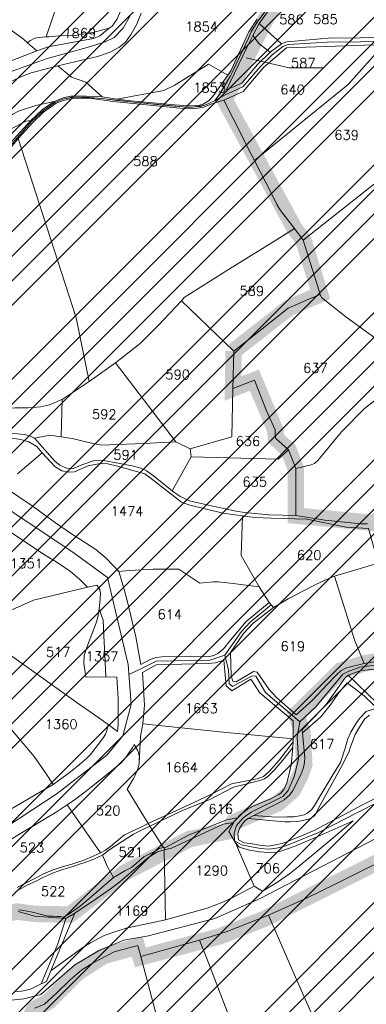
# Model space of a CAD drawing. Header units: metres. Extents: x 578835 to 593571, y 248557 to 255108.
# Tile 44 of 251: x 581325 to 581451, y 252147 to 252506. Entities that reach past the tile are written whole.
import ezdxf

# ---------------------------------------------------------------- set-up
doc = ezdxf.new("R2010")
doc.units = ezdxf.units.M
doc.linetypes.add('CACHEX2', pattern=[0.75, 0.5, -0.25])
doc.linetypes.add('SOLID_LINE', pattern=[0])
for name, color, linetype, lineweight in [('Cad-HYDROGRAPHI_COURS_D_EAU28', 5, 'SOLID_LINE', 0), ('Cad-PARCELLAIRE_PARCELLE1', 250, 'SOLID_LINE', 0), ('Cad-RESEAU_ROUT_AXE_DE_VOIE26', 255, 'SOLID_LINE', 0), ('Cad-RESEAU_ROUT_LIMITE_DE_VOIE_P23', 8, 'SOLID_LINE', 0), ('Cad-TOPONYMIE_DETAIL_PARCELLAIR181', 7, 'SOLID_LINE', 0), ('Cad-TOPONYMIE_NUMERO_DE_PARCELL182', 250, 'SOLID_LINE', 0), ('PLU', 7, 'CACHEX2', 5), ('PPRIF - contour', 10, 'Continuous', 9)]:
    doc.layers.add(name, color=color, linetype=linetype, lineweight=lineweight)
doc.styles.add('TEXTSTYLE_45_11', font='txt.shx', dxfattribs={"oblique": 50})

msp = doc.modelspace()

# ---------------------------------------------------------------- hatches: boundary and pattern name
at = {"layer": 'PPRIF - contour', "lineweight": 15}
h = msp.add_hatch(dxfattribs=at)
h.set_pattern_fill('ANSI34', color=30, scale=2, style=0)
h.paths.add_polyline_path([(583168.56, 249236.59), (583178.02, 249273.37), (583184.15, 249314.36), (583186.86, 249348.54), (583183.82, 249412.65), (583188.31, 249497.75), (583209.56, 249638.59), (583209.57, 249654.16), (583202.87, 249764.69), (583181.22, 249772.54), (583212.18, 249841.81), (583235.33, 249974.64), (583193.51, 249985.09), (583186.04, 250045.54), (583188.28, 250067.18), (583195.8, 250078.07), (583245.78, 250078.37), (583251.01, 250132.85), (583194.25, 250138.82), (583209.94, 250168.32), (583209.19, 250188.47), (583208.21, 250203.8), (583217.43, 250267.61), (583213.64, 250277.41), (583256.98, 250284.74), (583262.34, 250350.34), (583266.18, 250436.39), (583274.5, 250436.7), (583214.43, 250499.33), (583184.56, 250537.39), (583218.91, 250547.09), (583241.07, 250552.07), (583269.68, 250547.09), (583271.18, 250569.48), (583274.91, 250580.67), (583286.48, 250597.77), (583293.66, 250716.62), (583278.73, 250731.44), (583193.67, 250750.25), (583156.78, 250759.28), (583135.71, 250831.5), (583141.39, 250856.49), (583145.69, 250864.01), (583161.1, 250891.6), (583169.34, 250905.21), (583172.57, 250920.26), (583171.49, 250936.38), (583169.31, 250950.6), (583181.85, 251003.26), (583206.95, 251084.03), (583216.62, 251114.12), (583232.39, 251161.77), (583245.29, 251209.41), (583234.54, 251210.94), (583234.1, 251288.09), (583244.66, 251288.39), (583237.9, 251328.73), (583229.54, 251356.01), (583200.13, 251357.42), (583190.46, 251371.39), (583189.74, 251379.63), (583190.1, 251406.14), (583244.22, 251415.82), (583256.04, 251419.04), (583270.74, 251430.86), (583295.47, 251440.89), (583325.21, 251451.64), (583340.94, 251464.43), (583366, 251457.91), (583398.59, 251444.88), (583422.15, 251436.37), (583417.63, 251462.92), (583418.14, 251495.99), (583409.11, 251546.1), (583400.09, 251585.18), (583359.99, 251579.17), (583344.95, 251609.23), (583333.92, 251624.76), (583325.9, 251633.28), (583319.39, 251648.31), (583296.33, 251649.31), (583292.32, 251666.85), (583282.01, 251764.42), (583240.65, 251790.03), (583212.78, 251805.76), (583221.32, 251831.82), (583251.44, 251830.48), (583273.02, 251828.23), (583262.67, 251903.93), (583199.69, 251895.44), (583192.95, 251945.32), (583256.33, 251954.31), (583243.74, 252050.47), (583214.52, 252068.27), (583208.68, 252073.66), (583201.93, 252137.92), (583178.11, 252135.22), (583183.95, 252176.12), (583226.69, 252181.65), (583216.8, 252253.1), (583210.96, 252307.92), (583193.36, 252422.33), (583178.97, 252519.84), (583167.73, 252607.66), (583178.52, 252614.4), (583188.29, 252625.39), (583184.93, 252642.05), (583192.13, 252639.75), (583210.89, 252641.9), (583205.05, 252676.95), (583200.1, 252708.47), (583205.05, 252708.02), (583194.96, 252797.38), (583191.02, 252799.28), (583173.51, 252800.6), (583168.08, 252797.59), (583165.67, 252793.82), (583165.69, 252787.69), (583073.05, 252815.41), (583065.66, 252814.13), (583065.94, 252812.7), (583046.85, 252808.33), (583047.04, 252816.04), (582997.15, 252812.42), (582995.86, 252782.45), (582980.16, 252787.72), (582949.89, 252804.92), (582947.27, 252800.69), (582935.19, 252777.61), (582924.38, 252768.8), (582917.32, 252760.63), (582910.91, 252748.5), (582903.76, 252736.42), (582880, 252724.86), (582817.58, 252706.15), (582782.59, 252696.37), (582747.69, 252696.56), (582653.19, 252726.32), (582583.51, 252736.7), (582547.53, 252745.89), (582391.95, 252693.83), (582342.71, 252696.56), (582258, 252701.11), (582228.89, 252730.03), (582194.3, 252754.65), (582137.15, 252749.12), (582028.37, 252701.22), (581997.03, 252701.83), (581923.09, 252643.99), (581895.44, 252653.82), (581782.97, 252699.88), (581749.17, 252724.45), (581694.48, 252730.59), (581626.87, 252779.73), (581623.69, 252832.13), (581568.99, 252867.14), (581549.94, 252902.76), (581520.9, 252875.84), (581488.95, 252861.1), (581415.1, 252871.66), (581333.97, 252861.22), (581285.87, 252845.9), (581226.26, 252859.41), (581213.27, 252848.96), (581176.79, 252829.19), (581135.62, 252832.26), (581093.83, 252851.3), (581026.18, 252865.71), (580894.22, 252859.98), (580764.18, 252821.75), (580666.25, 252837.89), (580606.97, 252807.31), (580553.37, 252825.96), (580518.38, 252831.19), (580426.24, 252844.58), (580314.78, 252864.48), (580232.54, 252861.61), (580193.34, 252877.86), (579737.68, 252731.06), (579339.29, 252594.91), (579467.34, 252529.95), (579492.26, 252526.53), (579537.88, 252506.87), (579628.29, 252501.98), (579673.34, 252488.27), (579756.55, 252421.24), (579801.62, 252412.32), (579849.52, 252376.66), (579890.09, 252373.24), (579954.11, 252362.98), (580003.08, 252331.22), (580020.69, 252319.86), (580037.79, 252307.65), (580048.55, 252295.44), (580067.12, 252269.55), (580095.49, 252178.46), (580127.66, 252086.63), (580157.22, 252011.67), (580209.32, 251928.46), (580208.41, 251858.24), (580196.24, 251818.11), (580206.29, 251790.3), (580227.07, 251716.54), (580274.53, 251673.98), (580324.82, 251599.61), (580345.2, 251567.99), (580352.27, 251548.44), (580380.56, 251474.57), (580498.13, 251465.11), (580632.34, 251425.65), (580688.87, 251403.81), (580903, 251328.66), (581057.22, 251304.45), (581128.89, 251277.45), (581306.24, 251176.53), (581363.6, 251156.15), (581418.4, 251079.72), (581465.72, 250967.17), (581546.02, 250830.88), (581604.72, 250760.44), (581621.29, 250710.76), (581635.31, 250677.64), (581677.37, 250643.25), (581761.5, 250538.8), (581878.03, 250481.58), (581978.36, 250416.05), (582083.64, 250336.15), (582132.06, 250252.96), (582193.12, 250147.32), (582211.34, 250118.18), (582217.79, 250080.35), (582244.22, 249930.09), (582252.92, 249788.8), (582279.87, 249720.73), (582264.14, 249693.23), (582229.1, 249576.98), (582243.69, 249504.21), (582236.53, 249458.37), (582233.12, 249417.21), (582207.89, 249404.14), (582210.7, 249314.66), (582282.52, 249136.36), (582365.79, 249069.63), (582329.51, 248868.66), (582370.33, 248802.93), (582389.99, 248830.88), (582435.35, 248829.37), (582475.81, 248930.64), (582488.18, 248933.83), (582505.04, 248934.94), (582536.56, 248931.03), (582545.58, 248873.46), (582547.73, 248837.81), (582559.27, 248733.3), (582660.26, 248731.96), (582707.75, 248722.61), (582711.09, 248844.25), (582713.77, 248853.61), (582730.11, 248933.31), (582770.57, 249048.63), (582781.22, 249070.77), (582782.86, 249074.05), (582786.69, 249073.51), (582794.34, 249066.4), (582795.98, 249060.39), (582802, 249037.44), (582837.54, 249029.24), (582847.92, 249019.4), (582859.41, 249022.68), (582870.89, 249021.59), (582882.91, 249029.79), (582897.68, 249024.87), (582894.41, 249004.61), (582898.78, 248991.5), (582903.16, 248984.94), (582914.71, 248986.01), (582980.86, 249040.12), (583036.72, 249107.47), (583089.79, 249152.85), (583096.96, 249144.66), (583169.29, 249123.72), (583150.9, 249178.85), (583158.77, 249200.15)])

# ---------------------------------------------------------------- linework, layer by layer
at = {"layer": 'Cad-HYDROGRAPHI_COURS_D_EAU28'}
for points in [[(581451.55, 252322.25), (581449.09, 252322.16), (581435.95, 252323.52), (581425.43, 252325.21), (581415.51, 252325.5), (581406.71, 252326.33), (581403.62, 252326.85), (581393.96, 252328.95), (581386.58, 252330.56), (581383.15, 252332.17), (581380.25, 252334.27), (581373.45, 252339.73), (581370.91, 252341.52), (581368.84, 252342.57), (581365.64, 252343.43), (581355.26, 252345.35), (581353.77, 252345.45), (581351.97, 252345.3), (581347.32, 252343.69), (581343.89, 252342.28), (581341.65, 252342.54), (581339.25, 252343.58), (581337.57, 252344.99), (581335.58, 252347.17), (581330.02, 252353.51), (581328.22, 252354.36), (581326.3, 252354.76), (581318.89, 252355.59)], [(581320.28, 252353.7), (581325.04, 252352.98), (581327.91, 252352.1), (581330.85, 252350.46), (581332.85, 252348.17), (581337.39, 252343.19), (581340.01, 252341.51), (581342.27, 252341.04), (581344.56, 252341.22), (581349.66, 252343.43), (581353.95, 252344.24), (581356.76, 252344.14), (581360.3, 252343.31), (581370.25, 252340.46), (581372.71, 252338.67), (581383.73, 252330.1), (581386.36, 252329.2), (581398.74, 252326.11), (581405.98, 252325.15), (581410.4, 252324.52), (581416.36, 252324.23), (581429.41, 252323.87), (581443.82, 252321.05), (581451.95, 252320.5)], [(581455.02, 252256.77), (581444.53, 252266.94), (581443.3, 252265.94), (581436.52, 252256.24), (581434.93, 252254.55), (581427.71, 252247.15), (581427.81, 252245.94), (581434.49, 252251.83), (581437.94, 252256.03), (581441.33, 252260.88), (581444.09, 252264.23), (581450.35, 252259.4), (581453.94, 252255.9)], [(581454.52, 252254.84), (581451.06, 252253.77), (581448.65, 252251.12), (581447.03, 252248.87), (581445.43, 252246.17), (581444.4, 252243.74), (581443.36, 252240.32), (581441.65, 252235.16), (581438.53, 252229.99), (581434.47, 252223.31), (581432.16, 252219.43), (581431.14, 252217.79), (581429.44, 252216.53), (581428.41, 252216), (581426.79, 252215.64), (581424.84, 252215.26), (581422.29, 252215.27), (581418.18, 252215.15), (581410.12, 252215.81), (581408, 252214.64), (581415.96, 252213.96), (581421.37, 252213.41), (581423.42, 252213.46), (581425.98, 252213.56), (581430.1, 252214.47), (581431.68, 252215.27), (581432.45, 252216), (581434.3, 252219.5), (581442.11, 252233.64), (581444.72, 252238.86), (581445.38, 252240.81), (581447.07, 252245.3), (581448.94, 252248.58), (581450.63, 252251.06), (581452.25, 252252.42)], [(581322.85, 252187.83), (581327.11, 252190.19), (581330.84, 252191.95), (581332.82, 252193.01), (581334.96, 252193.96), (581336.62, 252194.77), (581338.71, 252195.5), (581340.39, 252196.08), (581344.01, 252197.17), (581346.82, 252198.07), (581348.18, 252198.52), (581350.1, 252199.24), (581351.62, 252199.8), (581354.87, 252201.31), (581357.2, 252203.06), (581359.62, 252204.7), (581361.97, 252206.24), (581364.46, 252207.9), (581366.18, 252208.94), (581368.56, 252210.14), (581372.12, 252211.88), (581371.47, 252212.83), (581368.39, 252211.23), (581365.68, 252210.01), (581363.7, 252209.06), (581362.91, 252208.66), (581360.82, 252207.04), (581357.74, 252204.44), (581355.88, 252203.05), (581354.06, 252202.13), (581350.33, 252200.37), (581347.78, 252199.37), (581345.85, 252198.77), (581343.28, 252197.89), (581340.55, 252197.1), (581338.71, 252196.51), (581336.78, 252195.9), (581334.79, 252195.07), (581333.34, 252194.5), (581331.46, 252193.44), (581329.64, 252192.52), (581326.71, 252191.05), (581323.71, 252189.46)], [(581324.11, 252180.69), (581330.1, 252179.07), (581341.47, 252178.12), (581344.77, 252180.06), (581352.57, 252185.39), (581358.1, 252189.19), (581361.12, 252191.57), (581371.35, 252200.33), (581374.97, 252202.53), (581377.3, 252203.28), (581377.56, 252203.97), (581377.06, 252204.04), (581375.52, 252203.69), (581374.03, 252202.78), (581369.93, 252200.66), (581365.38, 252196.82), (581363.02, 252195.51), (581361.21, 252194.47), (581358.85, 252193.16), (581352.55, 252187.62), (581349, 252184.65), (581346.85, 252182.8), (581345.37, 252181.67), (581344.36, 252181.03), (581342.17, 252179.51), (581340.51, 252178.71), (581339.35, 252178.84), (581338.19, 252178.85), (581336.86, 252178.96), (581335.05, 252179.04), (581332.1, 252179.8), (581329.32, 252180.45), (581326.72, 252181.02), (581324.31, 252181.27)]]:
    msp.add_lwpolyline(points, dxfattribs=at)
for points in [[(581372.12, 252211.88), (581384.25, 252217.68), (581393.74, 252221.48), (581402.68, 252226.12), (581412.29, 252228.48), (581413.96, 252229.18), (581415.44, 252230.19), (581417.65, 252232.39), (581420.65, 252235.97), (581424.3, 252240.52), (581424.46, 252242.65), (581419.48, 252236.1), (581415.72, 252231.77), (581413.56, 252230.03), (581411.33, 252229.18), (581401.92, 252227.28), (581394.41, 252223.43), (581387.9, 252220.43), (581371.47, 252212.83), (581372.12, 252211.88), (581372.12, 252211.88)], [(581341.47, 252178.12), (581338.52, 252168.96), (581332.41, 252154.29), (581334.4, 252155.12), (581335.96, 252159.05), (581344.77, 252180.06), (581341.47, 252178.12), (581341.47, 252178.12)]]:
    msp.add_lwpolyline(points, close=True, dxfattribs=at)
at = {"layer": 'Cad-PARCELLAIRE_PARCELLE1'}
for points in [[(581327.43, 252497.75), (581326, 252499.08), (581321.52, 252502.39), (581315.93, 252506.16), (581318.65, 252510.06), (581320.34, 252513.55), (581320.81, 252518.82), (581320.69, 252527.28), (581326.16, 252541.78), (581346.42, 252536), (581334.25, 252499.99), (581332.77, 252499.86), (581330.09, 252499.42), (581328.28, 252498.49), (581327.43, 252497.75), (581327.43, 252497.75)], [(581346.42, 252536), (581364.56, 252530.93), (581364.76, 252520.58), (581361.96, 252510.65), (581360.02, 252506.25), (581358.32, 252503.89), (581357.31, 252503.13), (581350.78, 252501.36), (581344.85, 252500.42), (581338.92, 252500.27), (581335.41, 252499.97), (581334.25, 252499.99), (581346.42, 252536), (581346.42, 252536)], [(581420.17, 252497.43), (581411.99, 252504.78), (581420.83, 252517.21), (581467.8, 252511.42), (581463.14, 252506.13), (581458.35, 252501.16), (581456.94, 252500.38), (581455.17, 252499.78), (581445.8, 252499.45), (581438.54, 252499.63), (581422.09, 252498.15), (581420.17, 252497.43), (581420.17, 252497.43)], [(581330.89, 252494.8), (581319.3, 252490.38), (581313.15, 252487.09), (581304.5, 252482.13), (581300.2, 252480.33), (581288.6, 252476.13), (581288.01, 252478.2), (581308.67, 252498.42), (581315.93, 252506.16), (581321.52, 252502.39), (581326, 252499.08), (581327.43, 252497.75), (581330.89, 252494.8), (581330.89, 252494.8)], [(581357.31, 252503.13), (581353.92, 252500.29), (581351.53, 252499.31), (581335.05, 252496.26), (581330.89, 252494.8), (581327.43, 252497.75), (581328.28, 252498.49), (581330.09, 252499.42), (581332.77, 252499.86), (581334.25, 252499.99), (581335.41, 252499.97), (581338.92, 252500.27), (581344.85, 252500.42), (581350.78, 252501.36), (581357.31, 252503.13), (581357.31, 252503.13)], [(581420.17, 252497.43), (581411.99, 252504.78), (581409.7, 252500.47), (581412.01, 252497.43), (581416.06, 252494.42), (581420.17, 252497.43), (581420.17, 252497.43)], [(581416.06, 252494.42), (581411.4, 252489.9), (581405.63, 252483.07), (581400.06, 252480.6), (581407.52, 252496.04), (581409.7, 252500.47), (581412.01, 252497.43), (581416.06, 252494.42), (581416.06, 252494.42)], [(581399.14, 252476.84), (581406.21, 252479.99), (581413.72, 252488.87), (581422.03, 252495.92), (581457.45, 252497.19), (581444.49, 252482.51), (581410.36, 252454.82), (581407.81, 252459.73), (581405.94, 252463.48), (581399.14, 252476.84), (581399.14, 252476.84)], [(581500.33, 252469.09), (581485.76, 252478.8), (581468.68, 252489.99), (581457.45, 252497.19), (581444.49, 252482.51), (581410.36, 252454.82), (581416.67, 252442.52), (581418.46, 252438.77), (581419.8, 252436.54), (581424.87, 252430.05), (581428.12, 252425.76), (581463.45, 252453.77), (581464.54, 252454.53), (581476.69, 252462), (581482.06, 252462.89), (581500.33, 252469.09), (581500.33, 252469.09)], [(581400.6, 252486), (581393.52, 252489.98), (581381.05, 252482.25), (581377.17, 252480.37), (581360.05, 252477.16), (581365.2, 252476.59), (581375.84, 252475.57), (581381.07, 252475.12), (581386.21, 252474.77), (581388.67, 252474.86), (581390.39, 252475), (581391.59, 252475.44), (581393.71, 252476.73), (581395.37, 252478.54), (581400.6, 252486), (581400.6, 252486)], [(581337.2, 252476.38), (581330.56, 252474.93), (581324.22, 252472.85), (581322.17, 252471.79), (581320.86, 252470.78), (581315.28, 252467.31), (581311.09, 252465.29), (581302.59, 252463.47), (581287.56, 252460.78), (581289.79, 252456.72), (581295.27, 252457.29), (581299.35, 252457.85), (581304.11, 252458.91), (581309.58, 252460.6), (581313.18, 252461.9), (581316.5, 252463.62), (581320.6, 252465.86), (581326.84, 252469.16), (581328.63, 252469.42), (581332.99, 252473.47), (581337.2, 252476.38), (581337.2, 252476.38)], [(581328.63, 252469.42), (581326.84, 252469.16), (581320.6, 252465.86), (581316.5, 252463.62), (581313.18, 252461.9), (581309.58, 252460.6), (581304.11, 252458.91), (581299.35, 252457.85), (581295.27, 252457.29), (581289.79, 252456.72), (581290.89, 252453.47), (581293.72, 252454.15), (581297.3, 252454.67), (581300.42, 252454.82), (581304.04, 252454.89), (581314.82, 252455.13), (581317.35, 252456.33), (581320.41, 252460.27), (581324.78, 252465.2), (581328.63, 252469.42), (581328.63, 252469.42)], [(581309.53, 252384.9), (581309.47, 252388.58), (581310.36, 252415.63), (581310.2, 252423.42), (581310.01, 252426.74), (581304.24, 252453.47), (581315.02, 252453.69), (581318.02, 252455.28), (581324.07, 252462.8), (581345.17, 252397.34), (581349.99, 252374.11), (581340.06, 252367.61), (581339.79, 252353.98), (581335.62, 252354.53), (581330.02, 252353.51), (581328.22, 252354.36), (581326.3, 252354.76), (581318.89, 252355.59), (581312.53, 252358.74), (581309.02, 252360.23), (581309.53, 252384.9), (581309.53, 252384.9)], [(581463.45, 252453.77), (581428.12, 252425.76), (581432.83, 252410.65), (581434.3, 252405.87), (581434.72, 252404.79), (581443.63, 252397.73), (581452.04, 252391.74), (581461.51, 252384.95), (581472.66, 252396.46), (581481.74, 252408.25), (581491.46, 252417.2), (581476.54, 252437.14), (581470.71, 252444.68), (581463.45, 252453.77), (581463.45, 252453.77)], [(581428.12, 252425.76), (581424.87, 252430.05), (581417.35, 252425.3), (581409.13, 252420.16), (581400.82, 252415.01), (581393.85, 252410.64), (581384.69, 252404.86), (581383.64, 252403.55), (581402.71, 252385.29), (581411.93, 252392.42), (581422.6, 252400.88), (581430.16, 252404.19), (581434.3, 252405.87), (581432.83, 252410.65), (581428.12, 252425.76), (581428.12, 252425.76)], [(581381.66, 252352.11), (581359.56, 252380.93), (581368.53, 252388.03), (581375.15, 252394.6), (581383.64, 252403.55), (581402.71, 252385.29), (581402.45, 252371.57), (581402.03, 252353.92), (581386.89, 252349.54), (581381.66, 252352.11), (581381.66, 252352.11)], [(581339.79, 252353.98), (581340.06, 252367.61), (581349.99, 252374.11), (581359.56, 252380.93), (581381.66, 252352.11), (581369.91, 252351.58), (581357.34, 252351.1), (581354.47, 252350.97), (581351.29, 252351.49), (581343.8, 252353.32), (581339.79, 252353.98), (581339.79, 252353.98)], [(581387.21, 252346.66), (581386.89, 252349.54), (581402.03, 252353.92), (581402.45, 252371.57), (581410.27, 252374.66), (581414.75, 252363.45), (581417.88, 252356.47), (581417.8, 252354.45), (581418.14, 252353.36), (581422.68, 252349.28), (581418.94, 252345.85), (581387.21, 252346.66), (581387.21, 252346.66)], [(581339.79, 252353.98), (581335.62, 252354.53), (581330.02, 252353.51), (581335.58, 252347.17), (581337.57, 252344.99), (581339.25, 252343.58), (581341.65, 252342.54), (581343.89, 252342.28), (581347.32, 252343.69), (581351.97, 252345.3), (581353.77, 252345.45), (581355.26, 252345.35), (581365.64, 252343.43), (581368.84, 252342.57), (581370.91, 252341.52), (581373.45, 252339.73), (581380.25, 252334.27), (581387.21, 252346.66), (581386.89, 252349.54), (581381.66, 252352.11), (581369.91, 252351.58), (581357.34, 252351.1), (581354.47, 252350.97), (581351.29, 252351.49), (581343.8, 252353.32), (581339.79, 252353.98), (581339.79, 252353.98)], [(581380.25, 252334.27), (581387.21, 252346.66), (581418.94, 252345.85), (581422.68, 252349.28), (581425.4, 252342.38), (581425.43, 252325.21), (581415.51, 252325.5), (581406.71, 252326.33), (581403.62, 252326.85), (581393.96, 252328.95), (581386.58, 252330.56), (581383.15, 252332.17), (581380.25, 252334.27), (581380.25, 252334.27)], [(581439.54, 252303.09), (581435.72, 252301.54), (581431.77, 252299.54), (581422.59, 252294.88), (581417.26, 252291.65), (581415.7, 252293.52), (581412.01, 252299.23), (581405.46, 252310.62), (581405.98, 252325.15), (581410.4, 252324.52), (581416.36, 252324.23), (581429.41, 252323.87), (581443.82, 252321.05), (581451.95, 252320.5), (581455.39, 252307.86), (581439.54, 252303.09), (581439.54, 252303.09)], [(581309.32, 252311.1), (581313.7, 252314.81), (581320.12, 252319.91), (581333.9, 252310.8), (581338.86, 252307.76), (581343.22, 252304.78), (581346.42, 252302.03), (581349.31, 252299.04), (581329.66, 252294.4), (581320.61, 252290.31), (581318.23, 252296.13), (581316.69, 252299.79), (581315.89, 252301.39), (581311.06, 252309.02), (581309.32, 252311.1), (581309.32, 252311.1)], [(581412.01, 252299.23), (581402.51, 252300.45), (581397.03, 252301), (581395.29, 252301.08), (581390.3, 252300.56), (581382.72, 252305.61), (581373.32, 252305.61), (581364.53, 252305.21), (581360.86, 252304.8), (581362.02, 252300.77), (581363.68, 252294.66), (581366.96, 252281.01), (581368.78, 252270.9), (581372.26, 252272.75), (581374.42, 252273.48), (581376.46, 252273.66), (581386.85, 252273.74), (581392.29, 252273.63), (581393.85, 252273.76), (581395.47, 252274.12), (581396.89, 252274.91), (581398.97, 252276.64), (581401.51, 252279.75), (581407.21, 252286.58), (581415.7, 252293.52), (581412.01, 252299.23), (581412.01, 252299.23)], [(581450.28, 252271.21), (581446.87, 252279.5), (581439.54, 252303.09), (581435.72, 252301.54), (581431.77, 252299.54), (581422.59, 252294.88), (581417.26, 252291.65), (581409.75, 252285.79), (581408.01, 252283.97), (581406.34, 252282.16), (581401.55, 252275.29), (581401.85, 252266.74), (581402.42, 252264.78), (581403.68, 252264.55), (581409.96, 252268.3), (581411.31, 252268.08), (581415.62, 252261.75), (581418.33, 252258.85), (581425.54, 252252.55), (581431.52, 252257.83), (581436.82, 252263.52), (581440.22, 252267.14), (581441.84, 252268.61), (581443.89, 252269.67), (581450.28, 252271.21), (581450.28, 252271.21)], [(581353.6, 252291.04), (581355.09, 252287.04), (581355.38, 252281.38), (581355.71, 252274.49), (581356.05, 252266.38), (581348.73, 252266.22), (581348.07, 252271.3), (581348.15, 252274.2), (581348.94, 252276.72), (581350.09, 252279.71), (581351.45, 252283.17), (581352.67, 252286.39), (581353.09, 252288.21), (581353.6, 252291.04), (581353.6, 252291.04)], [(581369.6, 252249.23), (581370.19, 252255.97), (581369.44, 252267.94), (581374.41, 252270.7), (581388.39, 252271.08), (581393.57, 252271.18), (581396.1, 252271.5), (581399.08, 252272.42), (581400.01, 252263.12), (581401.98, 252261.28), (581408.95, 252265.54), (581412.27, 252260.47), (581424.48, 252250.34), (581424.45, 252243.76), (581398.86, 252246.21), (581369.6, 252249.23), (581369.6, 252249.23)], [(581469.71, 252254.54), (581465.66, 252270.48), (581459.8, 252269.66), (581449.16, 252268.67), (581444.53, 252266.94), (581455.02, 252256.77), (581456.44, 252254.56), (581464.95, 252253.26), (581469.71, 252254.54), (581469.71, 252254.54)], [(581336.82, 252227.11), (581334.08, 252231.34), (581329.95, 252237.35), (581323.2, 252245.26), (581319.18, 252249.95), (581316.98, 252252.66), (581314.99, 252254.84), (581314.28, 252253.44), (581312.21, 252249.48), (581309.8, 252244.82), (581307.86, 252240.31), (581307.44, 252239.38), (581306.64, 252237.2), (581305.42, 252233.98), (581304.75, 252232.14), (581303.66, 252230.37), (581302.17, 252228.47), (581300.42, 252226.76), (581306.76, 252209.9), (581311.81, 252212.66), (581319.29, 252216.85), (581329.9, 252223.08), (581336.82, 252227.11), (581336.82, 252227.11)], [(581424.45, 252243.76), (581398.86, 252246.21), (581369.6, 252249.23), (581368.67, 252244.59), (581368.29, 252237.2), (581368.23, 252234.96), (581368.14, 252234.06), (581367.61, 252232.46), (581366.64, 252230.26), (581366.14, 252229.32), (581363.84, 252225.34), (581371.47, 252212.83), (581387.9, 252220.43), (581394.41, 252223.43), (581401.92, 252227.28), (581411.33, 252229.18), (581413.56, 252230.03), (581415.72, 252231.77), (581419.48, 252236.1), (581424.46, 252242.65), (581424.45, 252243.76), (581424.45, 252243.76)], [(581341.97, 252219.62), (581354.06, 252202.13), (581355.88, 252203.05), (581357.74, 252204.44), (581360.82, 252207.04), (581362.91, 252208.66), (581363.7, 252209.06), (581365.68, 252210.01), (581368.39, 252211.23), (581371.47, 252212.83), (581363.84, 252225.34), (581366.14, 252229.32), (581366.64, 252230.26), (581367.61, 252232.46), (581368.14, 252234.06), (581368.23, 252234.96), (581368.27, 252236.52), (581368.29, 252237.2), (581367.81, 252239.05), (581367.59, 252239.59), (581366.35, 252241.72), (581365.85, 252240.67), (581364.61, 252238.78), (581363.21, 252236.78), (581361.63, 252234.97), (581358.86, 252232.62), (581353.15, 252228.02), (581349.66, 252225.28), (581344.93, 252221.77), (581341.97, 252219.62), (581341.97, 252219.62)], [(581377.06, 252204.04), (581377.56, 252203.97), (581386.24, 252208.59), (581400.04, 252214.2), (581404.19, 252214.88), (581404.85, 252215.71), (581407.64, 252217.95), (581409.53, 252219), (581416.29, 252221.9), (581418.89, 252223.35), (581419.93, 252223.88), (581421.05, 252225.2), (581422.16, 252227.74), (581422.96, 252230.93), (581423.68, 252234.22), (581424.3, 252240.52), (581420.65, 252235.97), (581417.65, 252232.39), (581415.44, 252230.19), (581413.96, 252229.18), (581412.29, 252228.48), (581402.68, 252226.12), (581393.74, 252221.48), (581384.25, 252217.68), (581372.12, 252211.88), (581376.5, 252204.88), (581377.06, 252204.04), (581377.06, 252204.04)], [(581354.87, 252201.31), (581356.71, 252196.99), (581358.85, 252193.16), (581361.21, 252194.47), (581363.02, 252195.51), (581365.38, 252196.82), (581369.93, 252200.66), (581374.03, 252202.78), (581375.52, 252203.69), (581377.06, 252204.04), (581376.5, 252204.88), (581372.12, 252211.88), (581368.56, 252210.14), (581366.18, 252208.94), (581364.46, 252207.9), (581361.97, 252206.24), (581359.62, 252204.7), (581357.2, 252203.06), (581354.87, 252201.31), (581354.87, 252201.31)], [(581377.77, 252177.68), (581377.3, 252203.28), (581379.96, 252203.84), (581398.86, 252212.54), (581402.76, 252213.2), (581400.89, 252209.92), (581403.38, 252205.78), (581410.22, 252189.97), (581402.16, 252185.73), (581398.1, 252183.94), (581392.99, 252181.95), (581377.77, 252177.68), (581377.77, 252177.68)], [(581446.31, 252213.81), (581434.31, 252208.47), (581424.83, 252204.44), (581419.55, 252202.56), (581417.68, 252202.18), (581415.46, 252202.22), (581412.14, 252202.5), (581408.46, 252203.09), (581404.74, 252204.22), (581403.38, 252205.78), (581410.22, 252189.97), (581413.17, 252188.09), (581418.35, 252191.2), (581423.11, 252194.49), (581425.49, 252196.47), (581430.98, 252200.94), (581438.99, 252207.62), (581446.31, 252213.81), (581446.31, 252213.81)], [(581377.77, 252177.68), (581363.52, 252174.6), (581360.07, 252173.53), (581355.5, 252171.93), (581350.45, 252169.28), (581347.61, 252167.59), (581335.96, 252159.05), (581344.77, 252180.06), (581352.57, 252185.39), (581358.1, 252189.19), (581361.12, 252191.57), (581371.35, 252200.33), (581374.97, 252202.53), (581377.3, 252203.28), (581377.77, 252177.68), (581377.77, 252177.68)], [(581390.25, 252170.25), (581392.87, 252163.55), (581405.29, 252131.25), (581410.86, 252116.78), (581416.71, 252102), (581424.9, 252080.72), (581441.84, 252037.55), (581453.58, 252043.09), (581459.37, 252045.8), (581468.62, 252051.58), (581471.6, 252053.39), (581460.2, 252078.53), (581446.43, 252109.26), (581443.39, 252116.04), (581429.91, 252146.35), (581424.84, 252157.85), (581415.38, 252179.36), (581399.98, 252173.28), (581390.25, 252170.25), (581390.25, 252170.25)], [(581441.84, 252037.55), (581440.49, 252036.99), (581430.97, 252032.52), (581424.26, 252028.95), (581420.63, 252026.98), (581417.31, 252024.25), (581414.19, 252021.2), (581409.55, 252015.47), (581408.1, 252014.12), (581400.21, 252044.56), (581392.23, 252075.22), (581384.69, 252104.35), (581377.11, 252133.04), (581368.83, 252164.34), (581390.25, 252170.25), (581392.87, 252163.55), (581405.29, 252131.25), (581410.86, 252116.78), (581416.71, 252102), (581424.9, 252080.72), (581441.84, 252037.55), (581441.84, 252037.55)]]:
    msp.add_lwpolyline(points, close=True, dxfattribs=at)
for points in [[(581411.27, 252506.39), (581408.2, 252501.78), (581401.63, 252487.53), (581400.6, 252486), (581393.52, 252489.98), (581381.05, 252482.25), (581377.17, 252480.37), (581360.05, 252477.16), (581357.71, 252477.53), (581354.7, 252478.06), (581348.81, 252483.37), (581343.55, 252485.26), (581338.59, 252489.32), (581352.97, 252492.84), (581357.63, 252494.35), (581360.79, 252496.06), (581363.25, 252498.05), (581365.25, 252500.9), (581367.27, 252504.29), (581368.89, 252508.55)], [(581324.22, 252472.85), (581330.56, 252474.93), (581337.2, 252476.38), (581340.47, 252477.65), (581343.3, 252478.33), (581348.82, 252478.35), (581354.7, 252478.06), (581354.7, 252478.06), (581354.7, 252478.06), (581348.81, 252483.37), (581343.55, 252485.26), (581338.59, 252489.32), (581328.83, 252486.83), (581324.99, 252485.4), (581316.75, 252481.47)], [(581324.07, 252462.8), (581329.59, 252468.83), (581333.32, 252472.49), (581337.91, 252475.77), (581340.63, 252476.77), (581343.86, 252477.49), (581350.12, 252477.56), (581358.79, 252476.39), (581385.55, 252473.71), (581389.65, 252473.94), (581391.85, 252474.34), (581394.32, 252475.33), (581399.14, 252476.84), (581405.94, 252463.48), (581407.81, 252459.73), (581410.36, 252454.82), (581416.67, 252442.52), (581418.46, 252438.77), (581419.8, 252436.54), (581424.87, 252430.05), (581417.35, 252425.3), (581409.13, 252420.16), (581400.82, 252415.01), (581393.85, 252410.64), (581384.69, 252404.86), (581383.64, 252403.55), (581375.15, 252394.6), (581368.53, 252388.03), (581359.56, 252380.93), (581349.99, 252374.11), (581345.17, 252397.34), (581324.07, 252462.8)], [(581452.04, 252391.74), (581443.63, 252397.73), (581434.72, 252404.79), (581434.3, 252405.87), (581430.16, 252404.19), (581422.6, 252400.88), (581411.93, 252392.42), (581402.71, 252385.29), (581402.71, 252385.29), (581402.71, 252385.29), (581402.45, 252371.57), (581410.27, 252374.66), (581414.75, 252363.45), (581417.88, 252356.47), (581417.8, 252354.45), (581418.14, 252353.36), (581422.68, 252349.28), (581425.4, 252342.38), (581430.98, 252343.72), (581432.25, 252344.28), (581433.47, 252345.38), (581442.01, 252355.79), (581450.45, 252364.29), (581454.25, 252367.18)], [(581451.55, 252322.25), (581449.09, 252322.16), (581435.95, 252323.52), (581425.43, 252325.21), (581425.4, 252342.38), (581430.98, 252343.72), (581432.25, 252344.28), (581433.47, 252345.38), (581442.01, 252355.79), (581450.45, 252364.29), (581454.25, 252367.18)], [(581320.28, 252353.7), (581325.04, 252352.98), (581327.91, 252352.1), (581330.85, 252350.46), (581332.85, 252348.17), (581323.77, 252340.5)], [(581323.77, 252340.5), (581332.85, 252348.17), (581332.85, 252348.17), (581332.85, 252348.17), (581337.39, 252343.19), (581340.01, 252341.51), (581342.27, 252341.04), (581344.56, 252341.22), (581349.66, 252343.43), (581353.95, 252344.24), (581356.76, 252344.14), (581360.3, 252343.31), (581370.25, 252340.46), (581372.71, 252338.67), (581383.73, 252330.1), (581386.36, 252329.2), (581398.74, 252326.11), (581405.98, 252325.15), (581405.46, 252310.62), (581412.01, 252299.23), (581402.51, 252300.45), (581397.03, 252301), (581395.29, 252301.08), (581390.3, 252300.56), (581382.72, 252305.61), (581373.32, 252305.61), (581364.53, 252305.21), (581360.86, 252304.8), (581356.34, 252309.55), (581352.45, 252312.79), (581343.12, 252318.81), (581337.71, 252322.6), (581329.19, 252328.81), (581318.72, 252335.84)], [(581465.56, 252273.81), (581450.28, 252271.21), (581446.87, 252279.5), (581439.54, 252303.09), (581455.39, 252307.86)], [(581320.61, 252290.31), (581329.66, 252294.4), (581349.31, 252299.04), (581352.78, 252299.78), (581353.05, 252299.58), (581353.84, 252298.08), (581354.1, 252296.88), (581353.93, 252294.85), (581353.6, 252291.04), (581353.09, 252288.21), (581352.67, 252286.39), (581351.45, 252283.17), (581350.09, 252279.71), (581348.94, 252276.72), (581348.15, 252274.2), (581348.07, 252271.3), (581348.73, 252266.22), (581356.05, 252266.38), (581356.05, 252266.38), (581356.05, 252266.38), (581360.1, 252266.27), (581360.51, 252258.51), (581360.6, 252255.29), (581360.51, 252250.48), (581360.55, 252249.03), (581360.27, 252246.45), (581356.85, 252248.95), (581353.51, 252251.35), (581345.55, 252256.93), (581344.24, 252257.83), (581332.32, 252266.31), (581321.73, 252273.9)], [(581321.73, 252273.9), (581332.32, 252266.31), (581344.24, 252257.83), (581345.55, 252256.93), (581353.51, 252251.35), (581356.85, 252248.95), (581356.62, 252247.71), (581356.31, 252246.45), (581355.9, 252245.42), (581355.18, 252244.24), (581353.25, 252241.63), (581351.61, 252239.49), (581350.58, 252238.17), (581348.97, 252236.59), (581346.44, 252234.37), (581343.12, 252231.64), (581340.01, 252229.38), (581336.82, 252227.11), (581336.82, 252227.11), (581336.82, 252227.11), (581334.08, 252231.34), (581329.95, 252237.35), (581323.2, 252245.26)], [(581453.94, 252255.9), (581450.35, 252259.4), (581444.09, 252264.23), (581441.33, 252260.88), (581437.94, 252256.03), (581434.49, 252251.83), (581427.81, 252245.94), (581428.66, 252236.64), (581428.45, 252234.28), (581428.07, 252232.91), (581427.19, 252230.61), (581424.29, 252224.91), (581423.19, 252223.26), (581421.19, 252221.42), (581418.67, 252220.09), (581410.12, 252215.81), (581410.12, 252215.81), (581410.12, 252215.81), (581418.18, 252215.15), (581422.29, 252215.27), (581424.84, 252215.26), (581426.79, 252215.64), (581428.41, 252216), (581429.44, 252216.53), (581431.14, 252217.79), (581432.16, 252219.43), (581434.47, 252223.31), (581438.53, 252229.99), (581441.65, 252235.16), (581443.36, 252240.32), (581444.4, 252243.74), (581445.43, 252246.17), (581447.03, 252248.87), (581448.65, 252251.12), (581451.06, 252253.77), (581454.52, 252254.84)], [(581456.03, 252222.86), (581449.7, 252219.67), (581444.49, 252216.89), (581439.59, 252214.36), (581432.1, 252210.29), (581426.04, 252207.78), (581420.77, 252205.67), (581418.59, 252205.15), (581415.43, 252204.55), (581413.02, 252204.8), (581408.67, 252205.55), (581406.51, 252205.81), (581404.52, 252206.87), (581404.17, 252209.08), (581404.83, 252211.03), (581405.86, 252212.56), (581406.98, 252214), (581408, 252214.64), (581415.96, 252213.96), (581421.37, 252213.41), (581423.42, 252213.46), (581425.98, 252213.56), (581430.1, 252214.47), (581431.68, 252215.27), (581432.45, 252216), (581434.3, 252219.5), (581442.11, 252233.64), (581444.72, 252238.86), (581445.38, 252240.81), (581447.07, 252245.3), (581448.94, 252248.58), (581450.63, 252251.06), (581452.25, 252252.42)], [(581320.17, 252206.22), (581324.87, 252209.17), (581330.21, 252212.41), (581333.44, 252214.24), (581337.99, 252216.96), (581341.97, 252219.62), (581341.97, 252219.62), (581341.97, 252219.62), (581354.06, 252202.13), (581350.33, 252200.37), (581347.78, 252199.37), (581345.85, 252198.77), (581343.28, 252197.89), (581340.55, 252197.1), (581338.71, 252196.51), (581336.78, 252195.9), (581334.79, 252195.07), (581333.34, 252194.5), (581331.46, 252193.44), (581329.64, 252192.52), (581326.71, 252191.05), (581323.71, 252189.46)], [(581322.85, 252187.83), (581327.11, 252190.19), (581330.84, 252191.95), (581332.82, 252193.01), (581334.96, 252193.96), (581336.62, 252194.77), (581338.71, 252195.5), (581340.39, 252196.08), (581344.01, 252197.17), (581346.82, 252198.07), (581348.18, 252198.52), (581350.1, 252199.24), (581351.62, 252199.8), (581354.87, 252201.31), (581356.71, 252196.99), (581358.85, 252193.16), (581358.85, 252193.16), (581358.85, 252193.16), (581352.55, 252187.62), (581349, 252184.65), (581346.85, 252182.8), (581345.37, 252181.67), (581344.36, 252181.03), (581342.17, 252179.51), (581340.51, 252178.71), (581339.35, 252178.84), (581338.19, 252178.85), (581336.86, 252178.96), (581335.05, 252179.04), (581332.1, 252179.8), (581329.32, 252180.45), (581326.72, 252181.02), (581324.31, 252181.27)], [(581460.2, 252078.53), (581446.43, 252109.26), (581443.39, 252116.04), (581429.91, 252146.35), (581424.84, 252157.85), (581415.38, 252179.36), (581429.53, 252185.66), (581439.99, 252190.77), (581450.75, 252196.12), (581461.83, 252201.62)], [(581322.91, 252151.49), (581325.38, 252151.59), (581328.52, 252152.41), (581332.41, 252154.29), (581332.41, 252154.29), (581332.41, 252154.29), (581338.52, 252168.96), (581341.47, 252178.12), (581330.1, 252179.07), (581324.11, 252180.69)], [(581377.11, 252133.04), (581368.83, 252164.34), (581367.68, 252168.26), (581359.04, 252165.98), (581351.38, 252162), (581347.31, 252159.43), (581343, 252155.73), (581338.05, 252150.86), (581333.67, 252146.93), (581330.18, 252145.42)]]:
    msp.add_lwpolyline(points, dxfattribs=at)
at = {"layer": 'Cad-RESEAU_ROUT_AXE_DE_VOIE26'}
msp.add_line((581395.66, 252476.6), (581399.6, 252478.79), dxfattribs=at)
for points in [[(581415.56, 252511.08), (581411.31, 252505.27), (581409.14, 252501.79), (581408.17, 252499.45), (581402.48, 252487.69), (581401.56, 252485.75), (581397.55, 252478.92), (581395.66, 252476.6), (581392.14, 252475.01), (581390.55, 252474.59), (581388.75, 252474.36), (581385.72, 252474.23), (581379.56, 252474.75), (581366.22, 252476.06), (581360.03, 252476.73), (581354.68, 252477.43), (581350.25, 252477.87), (581343.62, 252477.88), (581340.42, 252477.2), (581337.4, 252476.02), (581333.26, 252473.03), (581328.98, 252469), (581323.76, 252463.21)], [(581468.77, 252510.99), (581458.8, 252500.02), (581455, 252498.32), (581446.13, 252498.05), (581438.91, 252498.08), (581422.62, 252497.2), (581420.65, 252496.43), (581416.72, 252493.42), (581412.48, 252489.18), (581406.11, 252481.65), (581399.6, 252478.79)], [(581279.23, 252467.8), (581290.58, 252472.93), (581303.89, 252478.55), (581319.59, 252486.56), (581334.26, 252491.99), (581350.12, 252496.29), (581355.76, 252498.15), (581359.1, 252499.69), (581362.4, 252503.15), (581365.33, 252508.34)], [(581256.36, 252448.33), (581270.2, 252447.38), (581273.72, 252447.8), (581278.4, 252449.2), (581291.06, 252452.88), (581296.05, 252453.95), (581309.9, 252454.3), (581315.41, 252454.57), (581317.67, 252455.7), (581320.62, 252459.39), (581323.76, 252463.21), (581328.98, 252469), (581333.26, 252473.03), (581337.4, 252476.02), (581340.42, 252477.2), (581344.29, 252477.89), (581353.55, 252477.54), (581366.22, 252476.06), (581387.01, 252474.13), (581392.14, 252475.01), (581395.66, 252476.6)], [(581745.9, 252399.57), (581731.95, 252384.14), (581707.65, 252366.92), (581664.2, 252342.09), (581607.13, 252307.1), (581570.78, 252272.49), (581554.15, 252258.09), (581509.6, 252233.78), (581464.21, 252212.34), (581412.38, 252185.45)], [(581362.21, 252244.78), (581365.26, 252256.23), (581364.25, 252270.86), (581356.62, 252302.68), (581344.5, 252311.5), (581300.33, 252340.91), (581294.62, 252346.02), (581287.21, 252346.72), (581281.79, 252345.11), (581280.19, 252338.4), (581282.28, 252330.18), (581288.89, 252323.13), (581295.65, 252317.25)], [(581302.94, 252310.87), (581288.89, 252323.13), (581282.28, 252330.18), (581280.19, 252338.4), (581281.79, 252345.11), (581287.21, 252346.72), (581294.62, 252346.02), (581300.33, 252340.91), (581344.5, 252311.5), (581356.62, 252302.68), (581364.25, 252270.86), (581365.26, 252256.23), (581362.21, 252244.78)], [(581511.35, 252337.21), (581513.06, 252327.59), (581515.58, 252323.37), (581517.05, 252320.29), (581515.76, 252314.88), (581513.56, 252310.54), (581510.59, 252306.59), (581498.76, 252295.79), (581491.61, 252289.84), (581481.27, 252280.63), (581476.57, 252277.8), (581468.65, 252273.55), (581464.96, 252272.08), (581448.73, 252269.92), (581444.48, 252268.36), (581442.49, 252267.36), (581432.71, 252255.42), (581426.89, 252249.93), (581425.06, 252251.56)], [(581416.37, 252292.71), (581408.68, 252286.3), (581405.61, 252282.96), (581399.43, 252274.31), (581393.96, 252272.46), (581374.48, 252272.06), (581369.13, 252269.47), (581364.49, 252267.26)], [(581416.37, 252292.71), (581408.68, 252286.3), (581405.61, 252282.96), (581399.43, 252274.31), (581393.96, 252272.46), (581374.48, 252272.06), (581369.13, 252269.47), (581364.49, 252267.26)], [(581425.06, 252251.56), (581414.34, 252260.67), (581410.76, 252266.62), (581409.4, 252266.75), (581402.31, 252262.86), (581401.04, 252263.95), (581400.8, 252268.81), (581399.43, 252274.31)], [(581469.35, 252227.84), (581433.47, 252209.47), (581421.74, 252204.67), (581418.38, 252203.83), (581415.59, 252203.49), (581412.49, 252203.73), (581409.24, 252204.33), (581405.54, 252205.04), (581402.97, 252206.48), (581402.89, 252209.43), (581403.76, 252212.11), (581406.22, 252214.86), (581409.09, 252216.99), (581420.62, 252222.7), (581422.56, 252224.86), (581424.94, 252230.19), (581426.37, 252236.46), (581425.93, 252244.51), (581426.89, 252249.93)], [(581469.35, 252227.84), (581433.47, 252209.47), (581421.74, 252204.67), (581418.38, 252203.83), (581415.59, 252203.49), (581412.49, 252203.73), (581409.24, 252204.33), (581405.54, 252205.04), (581402.97, 252206.48), (581402.89, 252209.43), (581403.76, 252212.11), (581406.22, 252214.86), (581409.09, 252216.99), (581420.62, 252222.7), (581422.56, 252224.86), (581424.94, 252230.19), (581426.37, 252236.46), (581425.93, 252244.51), (581426.89, 252249.93)], [(581362.21, 252244.78), (581356.44, 252237.83), (581338.3, 252223.74), (581311.18, 252206), (581300.87, 252202.07), (581294.68, 252201.51), (581283.43, 252203.01), (581269.37, 252205.35), (581261.12, 252204.13), (581257.61, 252198.71)], [(581362.21, 252244.78), (581356.44, 252237.83), (581338.3, 252223.74), (581311.18, 252206), (581300.87, 252202.07), (581294.68, 252201.51), (581283.43, 252203.01), (581269.37, 252205.35), (581261.12, 252204.13), (581257.61, 252198.71)], [(581412.38, 252185.45), (581395.8, 252178.18), (581371.67, 252171.85), (581362.65, 252170.24), (581353.35, 252166.33), (581344.79, 252161.21), (581338.06, 252155.41), (581332.35, 252150.47), (581326.19, 252148.82), (581320.54, 252148.28), (581311.64, 252149.63), (581297.63, 252153.4), (581286.44, 252157.57), (581264.61, 252178.99), (581257.07, 252186.53), (581255.32, 252192.06), (581257.61, 252198.71)], [(581412.38, 252185.45), (581395.8, 252178.18), (581371.67, 252171.85), (581362.65, 252170.24), (581353.35, 252166.33), (581344.79, 252161.21), (581338.06, 252155.41), (581332.35, 252150.47), (581326.19, 252148.82), (581320.54, 252148.28), (581311.64, 252149.63), (581297.63, 252153.4), (581286.44, 252157.57), (581264.61, 252178.99), (581257.07, 252186.53), (581255.32, 252192.06), (581257.61, 252198.71)], [(581412.38, 252185.45), (581395.8, 252178.18), (581371.67, 252171.85), (581362.65, 252170.24), (581353.35, 252166.33), (581344.79, 252161.21), (581338.06, 252155.41), (581332.35, 252150.47), (581326.19, 252148.82), (581320.54, 252148.28), (581311.64, 252149.63), (581297.63, 252153.4), (581286.44, 252157.57), (581264.61, 252178.99), (581257.07, 252186.53), (581255.32, 252192.06), (581257.61, 252198.71)]]:
    msp.add_lwpolyline(points, dxfattribs=at)
at = {"layer": 'Cad-RESEAU_ROUT_LIMITE_DE_VOIE_P23'}
msp.add_lwpolyline([(581309.02, 252364.47), (581322.97, 252364.5), (581327.68, 252364.57), (581332.22, 252364.89), (581335.45, 252365.63), (581340.01, 252367.65)], dxfattribs=at)
at = {"layer": 'Cad-TOPONYMIE_DETAIL_PARCELLAIR181'}
msp.add_lwpolyline([(581435.57, 252488.68), (581422.96, 252488.63), (581407.33, 252492.35), (581407.33, 252492.35)], dxfattribs=at)
at = {"layer": 'PLU', "color": 7, "ltscale": 2, "const_width": 6}
for points in [[(581402.71, 252385.29), (581422.6, 252400.88), (581434.3, 252405.98), (581428.13, 252425.84), (581424.84, 252430.13), (581399.41, 252476.95), (581431.81, 252540.45)], [(581281.17, 252183.74), (581295.95, 252176.9), (581309.21, 252177.39), (581323.65, 252180.72), (581330.09, 252179.83), (581342.98, 252179.61), (581362.98, 252194.93), (581386.54, 252207.15), (581400.94, 252210.04), (581402.75, 252213.28), (581418.72, 252220.13), (581424.33, 252224.97), (581427.21, 252230.73), (581428.5, 252234.36), (581427.84, 252245.97), (581425.55, 252252.63), (581441.84, 252268.74), (581450.27, 252271.23), (581465.58, 252273.92)]]:
    msp.add_lwpolyline(points, dxfattribs=at)
at = {"layer": 'PLU', "ltscale": 2, "const_width": 6}
msp.add_lwpolyline([(581402.71, 252385.29), (581402.45, 252371.57), (581410.27, 252374.66), (581417.88, 252356.47), (581418.14, 252353.36), (581422.68, 252349.28), (581425.4, 252342.38), (581425.43, 252325.21), (581453.59, 252322.54), (581462.38, 252327.84)], dxfattribs=at)
msp.add_lwpolyline([(581282.87, 252088.45), (581284.04, 252081.64), (581283.84, 252070.53), (581279.36, 252039.36), (581278, 252030.4), (581321.66, 252035.47), (581495.81, 252098.56), (581475.25, 252160.21), (581461.76, 252201.97), (581413.79, 252178), (581397.63, 252171.64), (581368.7, 252163.99), (581367.48, 252167.9), (581355.24, 252164.47), (581345.69, 252158.36), (581335.17, 252147.84), (581330.03, 252145.15), (581322.69, 252131.2), (581312.16, 252113.34), (581289.83, 252094.17), (581283.47, 252088.79)], close=True, dxfattribs=at)

# ---------------------------------------------------------------- texts
at = {"layer": 'Cad-TOPONYMIE_NUMERO_DE_PARCELL182', "style": 'TEXTSTYLE_45_11'}
for s, p in [('586', (581419.29, 252504.61)), ('585', (581431.69, 252504.69)), ('1869', (581340.58, 252499.63)), ('1854', (581385.02, 252501.98)), ('587', (581423.62, 252488.69)), ('1853', (581387.94, 252479.71)), ('640', (581419.73, 252479)), ('639', (581439.44, 252462.42)), ('588', (581366.02, 252452.86)), ('589', (581404.82, 252405.53)), ('637', (581428.02, 252377.37)), ('590', (581377.77, 252374.98)), ('592', (581350.99, 252360.49)), ('636', (581403.4, 252350.69)), ('591', (581358.78, 252345.7)), ('635', (581405.88, 252335.85)), ('1474', (581357.81, 252325.11)), ('620', (581425.78, 252309.08)), ('1351', (581321.11, 252306.06)), ('614', (581374.91, 252287.46)), ('517', (581334.18, 252273.71)), ('619', (581419.81, 252275.81)), ('1357', (581348.69, 252272.13)), ('1663', (581384.89, 252253.18)), ('1360', (581333.77, 252247.37)), ('617', (581430.52, 252240.14)), ('1664', (581377.66, 252231.62)), ('520', (581352.42, 252215.87)), ('616', (581393.47, 252216.44)), ('523', (581324.61, 252202.35)), ('521', (581360.69, 252200.68)), ('1290', (581388.66, 252193.97)), ('706', (581410.64, 252194.79)), ('522', (581332.37, 252186.39)), ('1169', (581359.63, 252179.3))]:
    msp.add_text(s, height=3.491, rotation=359.5887, dxfattribs=at).set_placement(p)

doc.saveas('drawing.dxf')
